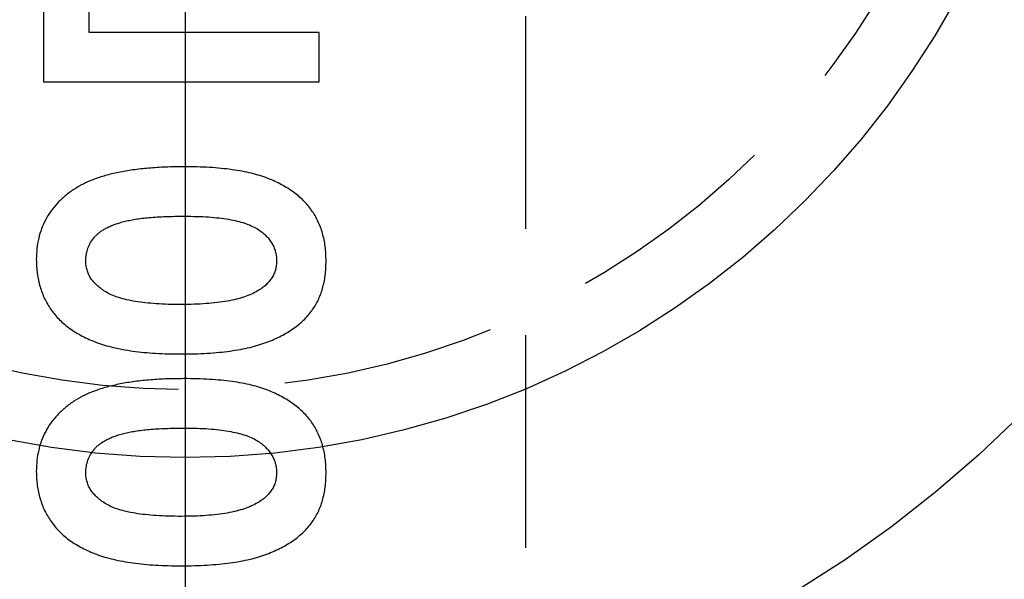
# Model space of a CAD drawing. Extents: x 2651 to 11825, y -3833 to 1075.
# Tile 255 of 256: x 4108.74 to 4120.31, y 307.91 to 314.49. Entities that reach past the tile are written whole.
import ezdxf

# ---------------------------------------------------------------- set-up
doc = ezdxf.new("R2010")
doc.units = 0
doc.header["$LTSCALE"] = 10
for name, pattern in [('CENTER', [2, 1.25, -0.25, 0.25, -0.25]), ('CNSCEN', [17, 15, -1, 0, -1]), ('CNSHID', [4, 3, -1]), ('HIDDEN', [0.375, 0.25, -0.125])]:
    doc.linetypes.add(name, pattern=pattern)
doc.layers.get('0').update_dxf_attribs({"linetype": 'CONTINUOUS'})
doc.layers.get('Defpoints').update_dxf_attribs({"linetype": 'CONTINUOUS'})
for name, color, linetype in [('1', 7, 'CONTINUOUS'), ('COOL', 150, 'HIDDEN'), ('DIM', 3, 'CONTINUOUS'), ('PIN', 3, 'CONTINUOUS'), ('WL1-HL', 4, 'CNSHID'), ('WOR1-CL', 1, 'CNSCEN')]:
    doc.layers.add(name, color=color, linetype=linetype)
doc.styles.get("Standard").update_dxf_attribs({"font": 'romans.shx'})
doc.dimstyles.new('MM& INCH5', dxfattribs={"dimtxt": 5, "dimasz": 2.5, "dimexe": 1, "dimexo": 0.5, "dimtad": 0, "dimrnd": 1.38778e-17, "dimzin": 9, "dimdsep": 46, "dimtxsty": 'Standard', "dimblk": 'CLOSED', "dimcen": 0, "dimclrd": 3, "dimclre": 3, "dimclrt": 3, "dimazin": 2, "dimtfac": 0.75, "dimtofl": 0, "dimtmove": 0, "dimatfit": 3, "dimfxl": 0, "dimtolj": 1, "dimarcsym": 0})
doc.dimstyles.new('T5', dxfattribs={"dimtxt": 5, "dimasz": 4, "dimexe": 1.5, "dimexo": 1, "dimgap": 1.5, "dimtad": 0, "dimrnd": 1.38778e-17, "dimzin": 9, "dimdsep": 46, "dimtxsty": 'Standard', "dimblk": 'CLOSED', "dimcen": 0, "dimclrd": 3, "dimclre": 3, "dimclrt": 3, "dimazin": 2, "dimtfac": 0.75, "dimtofl": 0, "dimtmove": 0, "dimatfit": 3, "dimfxl": 0, "dimtolj": 1, "dimarcsym": 0})

# ---------------------------------------------------------------- blocks, each defined once
blk = doc.blocks.new('DSD')
at = {"layer": '1', "color": 7, "linetype": 'Continuous'}
for p, q in [((483.499, 545.691), (483.499, 546.355)), ((482.959, 546.008), (482.959, 545.11)), ((486.198, 545.691), (483.499, 545.691)), ((486.198, 545.11), (486.198, 545.691)), ((482.959, 545.11), (486.198, 545.11))]:
    blk.add_line(p, q, dxfattribs=at)
at = {"layer": '1', "color": 110, "linetype": 'Continuous'}
blk.add_arc((487.959, 551.472), 27.988, 276.2148, 338.982, dxfattribs=at)
at = {"layer": '1', "color": 252, "linetype": 'Continuous', "extrusion": (0, 0, -1)}
blk.add_arc((-487.959, 551.472), 28.376, 202.1388, 263.7853, dxfattribs=at)
at = {"layer": '1', "color": 7, "linetype": 'Continuous'}
for points, knots in [([(484.61, 544.113), (484.539, 544.112), (484.4, 544.111), (484.2, 544.098), (484.015, 544.078), (483.845, 544.049), (483.69, 544.013), (483.552, 543.966), (483.427, 543.914), (483.353, 543.869), (483.317, 543.847)], [0, 0, 0, 0, 0.161071, 0.310789, 0.449904, 0.578376, 0.696617, 0.805987, 0.906562, 1, 1, 1, 1]), ([(486.281, 543.006), (486.28, 543.035), (486.279, 543.091), (486.272, 543.175), (486.258, 543.254), (486.24, 543.331), (486.216, 543.403), (486.187, 543.473), (486.152, 543.539), (486.112, 543.601), (486.067, 543.659), (486.016, 543.715), (485.96, 543.767), (485.897, 543.816), (485.83, 543.861), (485.757, 543.904), (485.679, 543.942), (485.594, 543.979), (485.502, 544.01), (485.402, 544.038), (485.292, 544.061), (485.173, 544.08), (485.046, 544.095), (484.909, 544.106), (484.763, 544.112), (484.662, 544.113), (484.61, 544.113)], [0, 0, 0, 0, 0.038217, 0.074867, 0.110158, 0.144454, 0.17808, 0.211171, 0.243687, 0.275872, 0.308376, 0.341263, 0.37515, 0.409655, 0.445157, 0.482073, 0.520576, 0.560554, 0.603108, 0.648689, 0.697948, 0.750768, 0.807309, 0.867656, 0.931861, 1, 1, 1, 1]), ([(483.317, 543.847), (483.282, 543.822), (483.213, 543.773), (483.123, 543.687), (483.047, 543.594), (482.984, 543.494), (482.935, 543.386), (482.901, 543.271), (482.881, 543.149), (482.878, 543.065), (482.876, 543.023)], [0, 0, 0, 0, 0.132314, 0.2587, 0.380912, 0.500535, 0.620923, 0.742376, 0.868281, 1, 1, 1, 1]), ([(483.458, 543.008), (483.459, 543.034), (483.461, 543.084), (483.481, 543.156), (483.512, 543.224), (483.55, 543.276), (483.585, 543.315), (483.618, 543.342), (483.654, 543.368), (483.695, 543.391), (483.741, 543.413), (483.79, 543.434), (483.845, 543.452), (483.904, 543.469), (483.969, 543.484), (484.041, 543.497), (484.12, 543.508), (484.205, 543.516), (484.298, 543.523), (484.398, 543.529), (484.505, 543.531), (484.579, 543.531), (484.617, 543.532)], [0, 0, 0, 0, 0.053834, 0.105543, 0.158054, 0.211987, 0.240207, 0.269794, 0.301343, 0.334608, 0.370284, 0.408089, 0.448681, 0.492069, 0.538664, 0.590371, 0.646388, 0.707195, 0.772947, 0.843643, 0.919308, 1, 1, 1, 1]), ([(484.617, 543.532), (484.666, 543.531), (484.761, 543.53), (484.897, 543.524), (485.021, 543.512), (485.133, 543.497), (485.233, 543.476), (485.322, 543.452), (485.399, 543.423), (485.465, 543.389), (485.52, 543.351), (485.568, 543.31), (485.609, 543.267), (485.642, 543.22), (485.668, 543.171), (485.686, 543.119), (485.697, 543.065), (485.699, 543.027), (485.7, 543.008)], [0, 0, 0, 0, 0.110734, 0.212341, 0.305502, 0.389835, 0.46669, 0.535262, 0.596763, 0.651066, 0.701036, 0.74786, 0.791833, 0.834284, 0.875334, 0.916035, 0.957652, 1, 1, 1, 1]), ([(482.876, 543.023), (482.877, 542.994), (482.878, 542.939), (482.886, 542.858), (482.9, 542.779), (482.919, 542.703), (482.943, 542.631), (482.973, 542.561), (483.009, 542.495), (483.05, 542.431), (483.096, 542.37), (483.149, 542.313), (483.207, 542.26), (483.271, 542.21), (483.341, 542.164), (483.416, 542.121), (483.497, 542.082), (483.584, 542.047), (483.679, 542.015), (483.782, 541.988), (483.893, 541.964), (484.014, 541.945), (484.143, 541.93), (484.281, 541.92), (484.428, 541.913), (484.528, 541.913), (484.58, 541.913)], [0, 0, 0, 0, 0.036635, 0.072034, 0.106626, 0.140306, 0.173619, 0.206426, 0.239067, 0.271883, 0.30484, 0.338529, 0.372616, 0.407548, 0.443719, 0.481312, 0.520113, 0.560913, 0.604025, 0.650075, 0.699572, 0.752363, 0.808789, 0.868954, 0.932675, 1, 1, 1, 1]), ([(484.58, 542.494), (484.529, 542.494), (484.431, 542.494), (484.29, 542.502), (484.161, 542.512), (484.044, 542.528), (483.94, 542.548), (483.849, 542.572), (483.769, 542.601), (483.701, 542.635), (483.644, 542.673), (483.594, 542.713), (483.552, 542.755), (483.517, 542.8), (483.49, 542.848), (483.471, 542.899), (483.46, 542.953), (483.458, 542.99), (483.458, 543.008)], [0, 0, 0, 0, 0.112115, 0.215802, 0.310203, 0.395993, 0.47341, 0.542778, 0.604548, 0.659357, 0.708764, 0.755356, 0.798687, 0.840017, 0.880203, 0.919733, 0.959049, 1, 1, 1, 1]), ([(484.58, 541.913), (484.632, 541.913), (484.734, 541.913), (484.882, 541.92), (485.021, 541.931), (485.151, 541.945), (485.272, 541.965), (485.385, 541.988), (485.489, 542.016), (485.583, 542.049), (485.671, 542.084), (485.752, 542.123), (485.827, 542.165), (485.896, 542.209), (485.959, 542.258), (486.017, 542.308), (486.067, 542.363), (486.113, 542.419), (486.153, 542.479), (486.188, 542.543), (486.216, 542.611), (486.24, 542.682), (486.258, 542.758), (486.272, 542.837), (486.279, 542.92), (486.28, 542.977), (486.281, 543.006)], [0, 0, 0, 0, 0.068491, 0.133077, 0.193829, 0.251083, 0.304401, 0.354408, 0.401295, 0.444701, 0.485692, 0.524676, 0.562307, 0.597947, 0.632474, 0.665752, 0.697985, 0.729586, 0.760825, 0.792355, 0.824313, 0.857156, 0.890927, 0.92596, 0.962061, 1, 1, 1, 1]), ([(485.7, 543.008), (485.699, 542.99), (485.698, 542.954), (485.687, 542.902), (485.67, 542.853), (485.645, 542.807), (485.613, 542.764), (485.575, 542.723), (485.529, 542.686), (485.495, 542.665), (485.477, 542.653)], [0, 0, 0, 0, 0.124035, 0.242846, 0.360342, 0.479042, 0.599334, 0.725488, 0.858549, 1, 1, 1, 1]), ([(485.477, 542.653), (485.453, 542.64), (485.403, 542.613), (485.318, 542.581), (485.223, 542.554), (485.116, 542.531), (484.998, 542.516), (484.868, 542.502), (484.728, 542.495), (484.631, 542.494), (484.58, 542.494)], [0, 0, 0, 0, 0.088871, 0.186355, 0.294078, 0.412237, 0.541778, 0.682703, 0.835096, 1, 1, 1, 1]), ([(484.61, 541.622), (484.539, 541.621), (484.4, 541.62), (484.2, 541.607), (484.015, 541.587), (483.845, 541.558), (483.69, 541.521), (483.552, 541.475), (483.427, 541.422), (483.353, 541.378), (483.317, 541.356)], [0, 0, 0, 0, 0.161071, 0.310789, 0.449904, 0.578376, 0.696617, 0.805987, 0.906562, 1, 1, 1, 1]), ([(486.281, 540.515), (486.28, 540.543), (486.279, 540.6), (486.272, 540.684), (486.258, 540.763), (486.24, 540.839), (486.216, 540.912), (486.187, 540.982), (486.152, 541.047), (486.112, 541.11), (486.067, 541.168), (486.016, 541.223), (485.96, 541.276), (485.897, 541.325), (485.83, 541.37), (485.757, 541.412), (485.679, 541.451), (485.594, 541.487), (485.502, 541.519), (485.402, 541.547), (485.292, 541.57), (485.173, 541.589), (485.046, 541.603), (484.909, 541.614), (484.763, 541.621), (484.662, 541.622), (484.61, 541.622)], [0, 0, 0, 0, 0.038217, 0.074867, 0.110158, 0.144454, 0.17808, 0.211171, 0.243687, 0.275872, 0.308376, 0.341263, 0.37515, 0.409655, 0.445157, 0.482073, 0.520576, 0.560554, 0.603108, 0.648689, 0.697948, 0.750768, 0.807309, 0.867656, 0.931861, 1, 1, 1, 1]), ([(483.317, 541.356), (483.282, 541.331), (483.213, 541.282), (483.123, 541.196), (483.047, 541.103), (482.984, 541.003), (482.935, 540.895), (482.901, 540.78), (482.881, 540.658), (482.878, 540.574), (482.876, 540.531)], [0, 0, 0, 0, 0.132314, 0.2587, 0.380912, 0.500535, 0.620923, 0.742376, 0.868281, 1, 1, 1, 1]), ([(483.458, 540.517), (483.459, 540.543), (483.461, 540.592), (483.481, 540.665), (483.512, 540.733), (483.55, 540.785), (483.585, 540.824), (483.618, 540.851), (483.654, 540.877), (483.695, 540.9), (483.741, 540.922), (483.79, 540.943), (483.845, 540.961), (483.904, 540.978), (483.969, 540.993), (484.041, 541.006), (484.12, 541.017), (484.205, 541.025), (484.298, 541.032), (484.398, 541.037), (484.505, 541.04), (484.579, 541.04), (484.617, 541.041)], [0, 0, 0, 0, 0.053834, 0.105543, 0.158054, 0.211987, 0.240207, 0.269794, 0.301343, 0.334608, 0.370284, 0.408089, 0.448681, 0.492069, 0.538664, 0.590371, 0.646388, 0.707195, 0.772947, 0.843643, 0.919308, 1, 1, 1, 1]), ([(484.617, 541.041), (484.666, 541.04), (484.761, 541.039), (484.897, 541.033), (485.021, 541.021), (485.133, 541.006), (485.233, 540.985), (485.322, 540.961), (485.399, 540.932), (485.465, 540.897), (485.52, 540.86), (485.568, 540.818), (485.609, 540.775), (485.642, 540.729), (485.668, 540.68), (485.686, 540.628), (485.697, 540.573), (485.699, 540.536), (485.7, 540.517)], [0, 0, 0, 0, 0.110734, 0.212341, 0.305502, 0.389835, 0.46669, 0.535262, 0.596763, 0.651066, 0.701036, 0.74786, 0.791833, 0.834284, 0.875334, 0.916035, 0.957652, 1, 1, 1, 1]), ([(482.876, 540.531), (482.877, 540.503), (482.878, 540.448), (482.886, 540.366), (482.9, 540.288), (482.919, 540.212), (482.943, 540.14), (482.973, 540.07), (483.009, 540.003), (483.05, 539.94), (483.096, 539.879), (483.149, 539.822), (483.207, 539.768), (483.271, 539.719), (483.341, 539.673), (483.416, 539.63), (483.497, 539.591), (483.584, 539.555), (483.679, 539.523), (483.782, 539.496), (483.893, 539.473), (484.014, 539.454), (484.143, 539.439), (484.281, 539.429), (484.428, 539.422), (484.528, 539.422), (484.58, 539.421)], [0, 0, 0, 0, 0.036635, 0.072034, 0.106626, 0.140306, 0.173619, 0.206426, 0.239067, 0.271883, 0.30484, 0.338529, 0.372616, 0.407548, 0.443719, 0.481312, 0.520113, 0.560913, 0.604025, 0.650075, 0.699572, 0.752363, 0.808789, 0.868954, 0.932675, 1, 1, 1, 1]), ([(484.58, 540.003), (484.529, 540.003), (484.431, 540.003), (484.29, 540.011), (484.161, 540.021), (484.044, 540.037), (483.94, 540.056), (483.849, 540.081), (483.769, 540.11), (483.701, 540.144), (483.644, 540.181), (483.594, 540.221), (483.552, 540.264), (483.517, 540.309), (483.49, 540.357), (483.471, 540.408), (483.46, 540.462), (483.458, 540.498), (483.458, 540.517)], [0, 0, 0, 0, 0.112115, 0.215802, 0.310203, 0.395993, 0.47341, 0.542778, 0.604548, 0.659357, 0.708764, 0.755356, 0.798687, 0.840017, 0.880203, 0.919733, 0.959049, 1, 1, 1, 1]), ([(484.58, 539.421), (484.632, 539.422), (484.734, 539.422), (484.882, 539.429), (485.021, 539.44), (485.151, 539.454), (485.272, 539.474), (485.385, 539.497), (485.489, 539.524), (485.583, 539.557), (485.671, 539.593), (485.752, 539.632), (485.827, 539.674), (485.896, 539.718), (485.959, 539.767), (486.017, 539.817), (486.067, 539.871), (486.113, 539.928), (486.153, 539.988), (486.188, 540.052), (486.216, 540.12), (486.24, 540.191), (486.258, 540.267), (486.272, 540.346), (486.279, 540.429), (486.28, 540.486), (486.281, 540.515)], [0, 0, 0, 0, 0.068491, 0.133077, 0.193829, 0.251083, 0.304401, 0.354408, 0.401295, 0.444701, 0.485692, 0.524676, 0.562307, 0.597947, 0.632474, 0.665752, 0.697985, 0.729586, 0.760825, 0.792355, 0.824313, 0.857156, 0.890927, 0.92596, 0.962061, 1, 1, 1, 1]), ([(485.7, 540.517), (485.699, 540.499), (485.698, 540.463), (485.687, 540.411), (485.67, 540.362), (485.645, 540.316), (485.613, 540.272), (485.575, 540.232), (485.529, 540.195), (485.495, 540.173), (485.477, 540.162)], [0, 0, 0, 0, 0.124035, 0.242846, 0.360342, 0.479042, 0.599334, 0.725488, 0.858549, 1, 1, 1, 1]), ([(485.477, 540.162), (485.453, 540.149), (485.403, 540.122), (485.318, 540.09), (485.223, 540.063), (485.116, 540.04), (484.998, 540.024), (484.868, 540.011), (484.728, 540.004), (484.631, 540.003), (484.58, 540.003)], [0, 0, 0, 0, 0.088871, 0.186355, 0.294078, 0.412237, 0.541778, 0.682703, 0.835096, 1, 1, 1, 1])]:
    blk.add_open_spline(points, degree=3, knots=knots, dxfattribs=at)
blk = doc.blocks.new('*D142')
at = {"layer": 'Defpoints', "color": 0}
for p in [(4171.684, 387.642), (3870.047, 319.642), (3896.684, 319.642)]:
    blk.add_point(p, dxfattribs=at)
at = {"layer": 'DIM', "color": 3, "lineweight": -2}
blk.add_line((3896.184, 319.642), (3870.047, 319.642), dxfattribs=at)
at = {"layer": 'DIM', "color": 3, "insert": (3849.184, 319.642), "char_height": 5, "attachment_point": 5}
blk.add_mtext('\\A1;68 [2.677]', dxfattribs=at)
blk = doc.blocks.new('_Closed')
at = {"color": 0, "linetype": 'ByBlock', "lineweight": -2}
for p, q in [((-1, 0.1667), (0, 0)), ((-1, 0.1667), (-1, -0.1667)), ((0, 0), (-1, -0.1667)), ((0, 0), (-1, 0))]:
    blk.add_line(p, q, dxfattribs=at)
blk = doc.blocks.new('*D143')
at = {"layer": 'Defpoints', "color": 0}
for p in [(4171.684, 387.642), (3870.047, 255.642), (3896.684, 255.642)]:
    blk.add_point(p, dxfattribs=at)
at = {"layer": 'DIM', "color": 3, "lineweight": -2}
blk.add_line((3896.184, 255.642), (3870.047, 255.642), dxfattribs=at)
at = {"layer": 'DIM', "color": 3, "insert": (3847.041, 255.642), "char_height": 5, "attachment_point": 5}
blk.add_mtext('\\A1;132 [5.197]', dxfattribs=at)
blk = doc.blocks.new('*D144')
at = {"layer": 'Defpoints', "color": 0}
for p in [(4171.684, 387.642), (3870.047, 263.642), (3962.156, 262.642)]:
    blk.add_point(p, dxfattribs=at)
at = {"layer": 'DIM', "color": 3, "lineweight": -2}
for p, q in [((3875.047, 263.642), (3870.047, 263.642)), ((3880.047, 262.642), (3875.047, 263.642)), ((3961.656, 262.642), (3880.047, 262.642))]:
    blk.add_line(p, q, dxfattribs=at)
at = {"layer": 'DIM', "color": 3, "insert": (3847.041, 263.642), "char_height": 5, "attachment_point": 5}
blk.add_mtext('\\A1;125 [4.921]', dxfattribs=at)
blk = doc.blocks.new('*D145')
at = {"layer": 'Defpoints', "color": 0}
for p in [(4171.684, 387.642), (3870.047, 212.642), (3896.684, 212.642)]:
    blk.add_point(p, dxfattribs=at)
at = {"layer": 'DIM', "color": 3, "lineweight": -2}
blk.add_line((3896.184, 212.642), (3870.047, 212.642), dxfattribs=at)
at = {"layer": 'DIM', "color": 3, "insert": (3849.422, 212.642), "char_height": 5, "attachment_point": 5}
blk.add_mtext('\\A1;175 [6.89]', dxfattribs=at)
blk = doc.blocks.new('*D146')
at = {"layer": 'Defpoints', "color": 0}
for p in [(4171.684, 387.642), (3870.047, 182.642), (3896.684, 182.642)]:
    blk.add_point(p, dxfattribs=at)
at = {"layer": 'DIM', "color": 3, "lineweight": -2}
blk.add_line((3896.184, 182.642), (3870.047, 182.642), dxfattribs=at)
at = {"layer": 'DIM', "color": 3, "insert": (3846.684, 182.642), "char_height": 5, "attachment_point": 5}
blk.add_mtext('\\A1;205 [8.071]', dxfattribs=at)
blk = doc.blocks.new('*D147')
at = {"layer": 'Defpoints', "color": 0}
for p in [(4171.684, 387.642), (3870.047, 162.642), (3896.684, 162.642)]:
    blk.add_point(p, dxfattribs=at)
at = {"layer": 'DIM', "color": 3, "lineweight": -2}
blk.add_line((3896.184, 162.642), (3870.047, 162.642), dxfattribs=at)
at = {"layer": 'DIM', "color": 3, "insert": (3846.684, 162.642), "char_height": 5, "attachment_point": 5}
blk.add_mtext('\\A1;225 [8.858]', dxfattribs=at)
blk = doc.blocks.new('*D148')
at = {"layer": 'Defpoints', "color": 0}
for p in [(4171.684, 387.642), (3870.047, 119.642), (3896.684, 119.642)]:
    blk.add_point(p, dxfattribs=at)
at = {"layer": 'DIM', "color": 3, "lineweight": -2}
blk.add_line((3896.184, 119.642), (3870.047, 119.642), dxfattribs=at)
at = {"layer": 'DIM', "color": 3, "insert": (3844.303, 119.642), "char_height": 5, "attachment_point": 5}
blk.add_mtext('\\A1;268 [10.551]', dxfattribs=at)
blk = doc.blocks.new('*D149')
at = {"layer": 'Defpoints', "color": 0}
for p in [(4171.684, 387.642), (3870.047, 12.642), (3896.684, 12.642)]:
    blk.add_point(p, dxfattribs=at)
at = {"layer": 'DIM', "color": 3, "lineweight": -2}
blk.add_line((3896.184, 12.642), (3870.047, 12.642), dxfattribs=at)
at = {"layer": 'DIM', "color": 3, "insert": (3844.303, 12.642), "char_height": 5, "attachment_point": 5}
blk.add_mtext('\\A1;375 [14.764]', dxfattribs=at)
blk = doc.blocks.new('*D150')
at = {"layer": 'Defpoints', "color": 0}
for p in [(4171.684, 387.642), (3870.047, 55.642), (3896.684, 55.642)]:
    blk.add_point(p, dxfattribs=at)
at = {"layer": 'DIM', "color": 3, "lineweight": -2}
blk.add_line((3896.184, 55.642), (3870.047, 55.642), dxfattribs=at)
at = {"layer": 'DIM', "color": 3, "insert": (3844.303, 55.642), "char_height": 5, "attachment_point": 5}
blk.add_mtext('\\A1;332 [13.071]', dxfattribs=at)
blk = doc.blocks.new('*D151')
at = {"layer": 'Defpoints', "color": 0}
for p in [(4171.684, 387.642), (3870.047, -22.358), (3962.156, -22.358)]:
    blk.add_point(p, dxfattribs=at)
at = {"layer": 'DIM', "color": 3, "lineweight": -2}
blk.add_line((3961.656, -22.358), (3870.047, -22.358), dxfattribs=at)
at = {"layer": 'DIM', "color": 3, "insert": (3844.303, -22.358), "char_height": 5, "attachment_point": 5}
blk.add_mtext('\\A1;410 [16.142]', dxfattribs=at)
blk = doc.blocks.new('*D152')
at = {"layer": 'Defpoints', "color": 0}
for p in [(4171.684, 387.642), (3870.047, -84.358), (3941.504, -84.358)]:
    blk.add_point(p, dxfattribs=at)
at = {"layer": 'DIM', "color": 3, "lineweight": -2}
blk.add_line((3941.004, -84.358), (3870.047, -84.358), dxfattribs=at)
at = {"layer": 'DIM', "color": 3, "insert": (3844.303, -84.358), "char_height": 5, "attachment_point": 5}
blk.add_mtext('\\A1;472 [18.583]', dxfattribs=at)
blk = doc.blocks.new('*D153')
at = {"layer": 'Defpoints', "color": 0}
for p in [(4171.684, 387.642), (3870.047, -57.358), (4069.264, -57.358)]:
    blk.add_point(p, dxfattribs=at)
at = {"layer": 'DIM', "color": 3, "lineweight": -2}
blk.add_line((4068.764, -57.358), (3870.047, -57.358), dxfattribs=at)
at = {"layer": 'DIM', "color": 3, "insert": (3846.684, -57.358), "char_height": 5, "attachment_point": 5}
blk.add_mtext('\\A1;445 [17.52]', dxfattribs=at)
blk = doc.blocks.new('*D154')
at = {"layer": 'Defpoints', "color": 0}
for p in [(4171.684, 387.642), (3870.047, -104.358), (4071.444, -104.358)]:
    blk.add_point(p, dxfattribs=at)
at = {"layer": 'DIM', "color": 3, "lineweight": -2}
blk.add_line((4070.944, -104.358), (3870.047, -104.358), dxfattribs=at)
at = {"layer": 'DIM', "color": 3, "insert": (3846.684, -104.358), "char_height": 5, "attachment_point": 5}
blk.add_mtext('\\A1;492 [19.37]', dxfattribs=at)
blk = doc.blocks.new('*D155')
at = {"layer": 'Defpoints', "color": 0}
for p in [(4171.684, 387.642), (3870.047, -124.358), (4057.484, -124.358)]:
    blk.add_point(p, dxfattribs=at)
at = {"layer": 'DIM', "color": 3, "lineweight": -2}
blk.add_line((4056.984, -124.358), (3870.047, -124.358), dxfattribs=at)
at = {"layer": 'DIM', "color": 3, "insert": (3844.303, -124.358), "char_height": 5, "attachment_point": 5}
blk.add_mtext('\\A1;512 [20.157]', dxfattribs=at)
blk = doc.blocks.new('*D191')
at = {"layer": 'Defpoints', "color": 0}
for p in [(4171.684, 387.642), (3870.047, 190.642), (4098.024, 184.442)]:
    blk.add_point(p, dxfattribs=at)
at = {"layer": 'DIM', "color": 3, "lineweight": -2}
for p, q in [((3875.047, 190.642), (3870.047, 190.642)), ((3880.047, 184.442), (3875.047, 190.642)), ((4097.524, 184.442), (3880.047, 184.442))]:
    blk.add_line(p, q, dxfattribs=at)
at = {"layer": 'DIM', "color": 3, "insert": (3851.446, 190.642), "char_height": 5, "attachment_point": 5}
blk.add_mtext('\\A1;203.2 [8]', dxfattribs=at)
blk = doc.blocks.new('*D192')
at = {"layer": 'Defpoints', "color": 0}
for p in [(4171.684, 387.642), (3870.047, 32.042), (4076.434, 32.042)]:
    blk.add_point(p, dxfattribs=at)
at = {"layer": 'DIM', "color": 3, "lineweight": -2}
blk.add_line((4075.934, 32.042), (3870.047, 32.042), dxfattribs=at)
at = {"layer": 'DIM', "color": 3, "insert": (3849.065, 32.042), "char_height": 5, "attachment_point": 5}
blk.add_mtext('\\A1;355.6 [14]', dxfattribs=at)
blk = doc.blocks.new('*D194')
at = {"layer": 'Defpoints', "color": 0}
for p in [(4171.684, 387.642), (3974.684, -117.538), (3974.684, -149.953)]:
    blk.add_point(p, dxfattribs=at)
at = {"layer": 'DIM', "color": 3, "lineweight": -2}
blk.add_line((3974.684, -118.038), (3974.684, -149.953), dxfattribs=at)
at = {"layer": 'DIM', "color": 3, "insert": (3974.684, -172.959), "char_height": 5, "attachment_point": 5, "rotation": 90}
blk.add_mtext('\\A1;197 [7.756]', dxfattribs=at)
blk = doc.blocks.new('*D195')
at = {"layer": 'Defpoints', "color": 0}
for p in [(4171.684, 387.642), (4046.684, -137.358), (4046.684, -149.953)]:
    blk.add_point(p, dxfattribs=at)
at = {"layer": 'DIM', "color": 3, "lineweight": -2}
blk.add_line((4046.684, -137.858), (4046.684, -149.953), dxfattribs=at)
at = {"layer": 'DIM', "color": 3, "insert": (4046.684, -172.959), "char_height": 5, "attachment_point": 5, "rotation": 90}
blk.add_mtext('\\A1;125 [4.921]', dxfattribs=at)
blk = doc.blocks.new('*D196')
at = {"layer": 'Defpoints', "color": 0}
for p in [(4171.684, 387.642), (4064.684, -131.558), (4064.684, -149.953)]:
    blk.add_point(p, dxfattribs=at)
at = {"layer": 'DIM', "color": 3, "lineweight": -2}
blk.add_line((4064.684, -132.058), (4064.684, -149.953), dxfattribs=at)
at = {"layer": 'DIM', "color": 3, "insert": (4064.684, -172.959), "char_height": 5, "attachment_point": 5, "rotation": 90}
blk.add_mtext('\\A1;107 [4.213]', dxfattribs=at)
blk = doc.blocks.new('*D197')
at = {"layer": 'Defpoints', "color": 0}
for p in [(4171.684, 387.642), (4086.684, -119.598), (4086.684, -149.953)]:
    blk.add_point(p, dxfattribs=at)
at = {"layer": 'DIM', "color": 3, "lineweight": -2}
blk.add_line((4086.684, -120.098), (4086.684, -149.953), dxfattribs=at)
at = {"layer": 'DIM', "color": 3, "insert": (4086.684, -170.935), "char_height": 5, "attachment_point": 5, "rotation": 90}
blk.add_mtext('\\A1;85 [3.346]', dxfattribs=at)
blk = doc.blocks.new('*D198')
at = {"layer": 'Defpoints', "color": 0}
for p in [(4171.684, 387.642), (4096.684, -84.778), (4096.684, -149.953)]:
    blk.add_point(p, dxfattribs=at)
at = {"layer": 'DIM', "color": 3, "lineweight": -2}
blk.add_line((4096.684, -85.278), (4096.684, -149.953), dxfattribs=at)
at = {"layer": 'DIM', "color": 3, "insert": (4096.684, -170.935), "char_height": 5, "attachment_point": 5, "rotation": 90}
blk.add_mtext('\\A1;75 [2.953]', dxfattribs=at)
blk = doc.blocks.new('*D279')
at = {"layer": 'Defpoints', "color": 0}
for p in [(4171.684, 387.642), (3870.047, -67.358), (3896.684, -67.358)]:
    blk.add_point(p, dxfattribs=at)
at = {"layer": 'DIM', "color": 3, "lineweight": -2}
blk.add_line((3896.184, -67.358), (3870.047, -67.358), dxfattribs=at)
at = {"layer": 'DIM', "color": 3, "insert": (3844.303, -67.358), "char_height": 5, "attachment_point": 5}
blk.add_mtext('\\A1;455 [17.913]', dxfattribs=at)
blk = doc.blocks.new('117')
at = {"layer": 'WL1-HL'}
for radius in [13.87, 10.3]:
    blk.add_circle((254.95, 1693.104), radius, dxfattribs=at)
at = {"layer": 'WOR1-CL'}
blk.add_line((254.95, 1707.474), (254.95, 1678.734), dxfattribs=at)
blk = doc.blocks.new('A$C257357D5')
at = {"layer": 'COOL', "color": 1, "linetype": 'CENTER'}
blk.add_line((-61, 60.106), (-61, -35), dxfattribs=at)
at = {"layer": 'COOL'}
blk.add_lwpolyline([(-57, 49.388), (-57, -32.691), (-61, -35), (-65, -32.691), (-65, 49.388)], dxfattribs=at)
blk.add_circle((-61, 32), 9.5, dxfattribs=at)
blk.add_blockref('117', (-315.95, -1661.104), dxfattribs=at)
blk = doc.blocks.new('*D3339')
at = {"layer": 'Defpoints', "color": 0}
for p in [(4171.684, 387.642), (4078.178, 233.642), (4094.874, 233.642)]:
    blk.add_point(p, dxfattribs=at)
at = {"layer": 'PIN', "color": 3, "lineweight": -2}
blk.add_line((4093.874, 233.642), (4078.178, 233.642), dxfattribs=at)
at = {"layer": 'PIN', "color": 3, "insert": (4070.488, 233.642), "char_height": 5, "attachment_point": 5}
blk.add_mtext('\\A1;154', dxfattribs=at)

msp = doc.modelspace()

# ---------------------------------------------------------------- block references
at = {"layer": 'DIM'}
for name, p in [('DSD', (3626.059, -231.352)), ('A$C257357D5', (4171.684, 287.642))]:
    msp.add_blockref(name, p, dxfattribs=at)

# ---------------------------------------------------------------- dimensions: what is measured, and where the dimension line sits
for feature_location, offset, dtype, picture, middle in [((3962.156, -22.358), (-92.109, 0), 0, '*D151', (3844.303, -22.358)), ((3941.504, -84.358), (-71.457, 0), 0, '*D152', (3844.303, -84.358)), ((3896.684, -67.358), (-26.637, 0), 0, '*D279', (3844.303, -67.358)), ((4057.484, -124.358), (-187.437, 0), 0, '*D155', (3844.303, -124.358)), ((3896.684, 12.642), (-26.637, 0), 0, '*D149', (3844.303, 12.642)), ((3896.684, 55.642), (-26.637, 0), 0, '*D150', (3844.303, 55.642)), ((3896.684, 119.642), (-26.637, 0), 0, '*D148', (3844.303, 119.642)), ((4069.264, -57.358), (-199.217, 0), 0, '*D153', (3846.684, -57.358)), ((4071.444, -104.358), (-201.397, 0), 0, '*D154', (3846.684, -104.358)), ((3896.684, 182.642), (-26.637, 0), 0, '*D146', (3846.684, 182.642)), ((3896.684, 162.642), (-26.637, 0), 0, '*D147', (3846.684, 162.642)), ((3896.684, 255.642), (-26.637, 0), 0, '*D143', (3847.041, 255.642)), ((3962.156, 262.642), (-92.109, 1), 0, '*D144', (3847.041, 263.642)), ((4076.434, 32.042), (-206.387, 0), 0, '*D192', (3849.065, 32.042)), ((3896.684, 319.642), (-26.637, 0), 0, '*D142', (3849.184, 319.642)), ((3896.684, 212.642), (-26.637, 0), 0, '*D145', (3849.422, 212.642)), ((4098.024, 184.442), (-227.977, 6.2), 0, '*D191', (3851.446, 190.642)), ((3974.684, -117.538), (0, -32.415), 1, '*D194', (3974.684, -172.959)), ((4046.684, -137.358), (0, -12.595), 1, '*D195', (4046.684, -172.959)), ((4064.684, -131.558), (0, -18.395), 1, '*D196', (4064.684, -172.959)), ((4086.684, -119.598), (0, -30.355), 1, '*D197', (4086.684, -170.935)), ((4096.684, -84.778), (0, -65.175), 1, '*D198', (4096.684, -170.935))]:
    dim = msp.add_ordinate_dim(feature_location=feature_location, offset=offset, dtype=dtype, origin=(4171.684, 387.642), dimstyle='MM& INCH5', dxfattribs=at)
    dim.commit()
    dim.dimension.update_dxf_attribs({"geometry": picture, "text_midpoint": middle})
at = {"layer": 'PIN'}
dim = msp.add_ordinate_dim(feature_location=(4094.874, 233.642), offset=(-16.696, 0), dtype=0, origin=(4171.684, 387.642), dimstyle='T5', dxfattribs=at)
dim.commit()
dim.dimension.update_dxf_attribs({"geometry": '*D3339', "text_midpoint": (4070.488, 233.642)})

doc.saveas('drawing.dxf')
